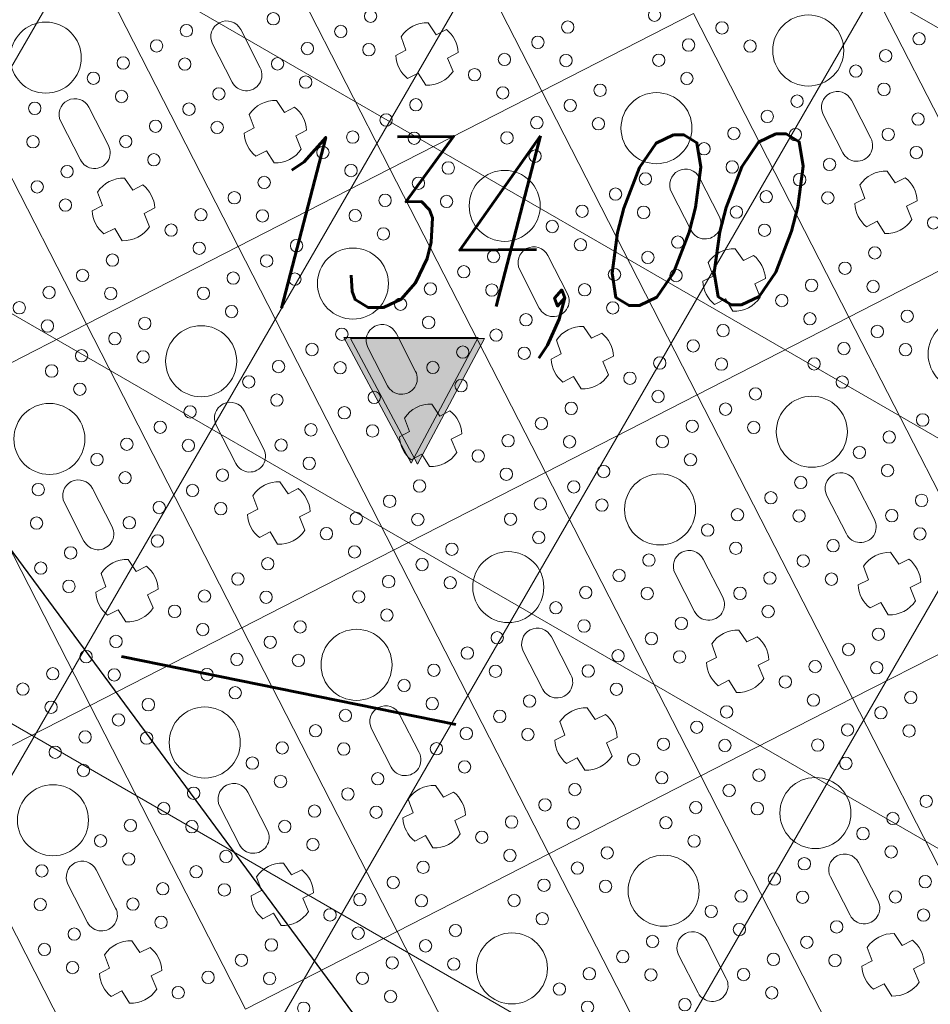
# Model space of a CAD drawing. Header units: metres. Extents: x 7472034 to 8440138, y 5890133 to 5961460.
# Tile 51 of 103: x 8439522.67 to 8439525.88, y 5890372.18 to 5890375.64. Entities that reach past the tile are written whole.
import ezdxf
from ezdxf import colors
from ezdxf.entities.mleader import LeaderData, LeaderLine
from ezdxf.math import Vec2, Vec3

# ---------------------------------------------------------------- set-up
doc = ezdxf.new("R2010")
doc.units = ezdxf.units.M
doc.header["$MEASUREMENT"] = 0
for name, pattern in [('$0$L218_500', [1, 0.5, -0.5]), ('ACAD_ISO03W100', [30, 12, -18]), ('CENTER', [2, 1.25, -0.25, 0.25, -0.25])]:
    doc.linetypes.add(name, pattern=pattern)
doc.layers.get('0').update_dxf_attribs({"linetype": 'CONTINUOUS', "lineweight": 5})
for name, color, linetype, lineweight in [('### rzędne', 172, 'CONTINUOUS', 5), ('___DR.warstwice', 7, 'CONTINUOUS', 5), ('__GRANICA', 5, 'ACAD_ISO03W100', 80), ('_IS.BLOK.KD.doziemne', 7, 'CONTINUOUS', 5), ('_IS.TCH.V.skrzynki.0', 101, 'CONTINUOUS', 20), ('_IS.TCH.V.skrzynki.2', 93, 'CONTINUOUS', 20), ('a_opisy', 7, 'CONTINUOUS', 18)]:
    doc.layers.add(name, color=color, linetype=linetype, lineweight=lineweight)
doc.layers.add('_IS.A.śmieci', color=21, linetype='CONTINUOUS', lineweight=30, plot=False)
doc.styles.add('RS', font='Romans.shx', dxfattribs={"width": 0.7})
doc.styles.add('style2', font='romans.shx', dxfattribs={"width": 0.7, "oblique": 15})

# ---------------------------------------------------------------- blocks, each defined once
blk = doc.blocks.new('23123')
at = {"layer": 'a_opisy', "linetype": '$0$L218_500'}
blk.add_hatch(color=250, dxfattribs=at).paths.add_polyline_path([(8443019.232991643, 5888878.045012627), (8443018.761079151, 5888878.045012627), (8443018.28916666, 5888878.045012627), (8443018.761079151, 5888877.16129482)])
at = {"layer": 'a_opisy', "color": 250, "linetype": 'CENTER'}
for points in [[(8443018.28916666, 5888878.045012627), (8443018.761079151, 5888878.045012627)], [(8443019.232991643, 5888878.045012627), (8443018.761079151, 5888877.16129482), (8443018.28916666, 5888878.045012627)], [(8443018.28916666, 5888878.045012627), (8443018.761079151, 5888877.16129482), (8443019.232991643, 5888878.045012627)], [(8443019.232991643, 5888878.045012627), (8443018.761079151, 5888878.045012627)]]:
    blk.add_lwpolyline(points, dxfattribs=at)
blk = doc.blocks.new('A$C57F34CC8')
at = {"layer": '__GRANICA', "color": 246, "lineweight": 60, "ltscale": 0.1}
blk.add_lwpolyline([(104.5474768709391, 61.49084398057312), (124.7534257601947, 8.664832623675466), (116.2782638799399, -2.598389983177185e-07), (87.50180485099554, 5.853071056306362), (75.53745610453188, 9.185393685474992), (65.1202681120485, 10.79332474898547), (52.65768154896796, 12.23814885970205), (35.11359243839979, 14.25579591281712), (31.17050394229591, 14.72508112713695), (-8.847564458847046e-07, 23.87893649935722)], dxfattribs=at)
blk = doc.blocks.new('*U25')
at = {"lineweight": 5}
for p, q in [((2400.000047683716, 9599.400023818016), (1200, 9599.400023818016)), ((1200, 9599.399999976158), (2400.000047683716, 9599.399999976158)), ((2400, 9599.400023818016), (2400, 8999.399999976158)), ((2400.000047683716, 8999.399999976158), (2400.000047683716, 9599.400023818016)), ((2054.200035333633, 9399.411807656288), (2054.200035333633, 9359.277798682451)), ((2145.251703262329, 9357.341433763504), (2145.251703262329, 9399.661098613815)), ((1875.600023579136, 9354.900012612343), (1724.400023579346, 9354.900011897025)), ((2054.200035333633, 9359.277798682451), (2003.997000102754, 9353.097492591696)), ((2195.871898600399, 9353.33129808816), (2145.251703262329, 9357.341433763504)), ((1724.400023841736, 9243.900011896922), (1875.600023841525, 9243.900011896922)), ((2003.997000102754, 9245.70253120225), (2054.200035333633, 9239.522225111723)), ((2054.200035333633, 9239.522225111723), (2054.200035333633, 9199.388216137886)), ((2145.251703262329, 9241.45859003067), (2195.871898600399, 9245.468725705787)), ((2145.251703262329, 9199.138925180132), (2145.251703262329, 9241.45859003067)), ((1200, 8999.400023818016), (1200, 8399.399999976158)), ((2400.000047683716, 8999.400023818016), (1200, 8999.400023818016)), ((1200, 8999.399999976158), (2400.000047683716, 8999.399999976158)), ((1200.000047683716, 8399.399999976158), (1200.000047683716, 8999.400023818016)), ((2400, 8999.400023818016), (2400, 8399.399999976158)), ((3600.000047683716, 8999.400023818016), (2400, 8999.400023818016)), ((2400, 8999.399999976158), (3600.000047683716, 8999.399999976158)), ((2400.000047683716, 8399.399999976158), (2400.000047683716, 8999.400023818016)), ((3600, 8999.400023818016), (3600, 8399.399999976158)), ((3600.000047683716, 8399.399999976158), (3600.000047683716, 8999.400023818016)), ((2054.200035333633, 8799.411807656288), (2054.200035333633, 8759.277798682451)), ((2145.251703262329, 8757.341433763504), (2145.251703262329, 8799.661098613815)), ((3254.200035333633, 8799.411807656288), (3254.200035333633, 8759.277798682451)), ((3345.251703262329, 8757.341433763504), (3345.251703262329, 8799.661098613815)), ((1875.600023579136, 8754.900012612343), (1724.400023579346, 8754.900011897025)), ((2054.200035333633, 8759.277798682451), (2003.997000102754, 8753.097492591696)), ((2195.871898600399, 8753.33129808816), (2145.251703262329, 8757.341433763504)), ((3075.600023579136, 8754.900012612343), (2924.400023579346, 8754.900011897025)), ((3254.200035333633, 8759.277798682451), (3203.997000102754, 8753.097492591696)), ((3395.871898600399, 8753.33129808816), (3345.251703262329, 8757.341433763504)), ((1724.400023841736, 8643.900011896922), (1875.600023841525, 8643.900011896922)), ((2003.997000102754, 8645.70253120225), (2054.200035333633, 8639.522225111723)), ((2054.200035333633, 8639.522225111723), (2054.200035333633, 8599.388216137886)), ((2145.251703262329, 8641.45859003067), (2195.871898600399, 8645.468725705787)), ((2145.251703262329, 8599.138925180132), (2145.251703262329, 8641.45859003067)), ((2924.400023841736, 8643.900011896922), (3075.600023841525, 8643.900011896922)), ((3203.997000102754, 8645.70253120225), (3254.200035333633, 8639.522225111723)), ((3254.200035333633, 8639.522225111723), (3254.200035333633, 8599.388216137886)), ((3345.251703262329, 8641.45859003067), (3395.871898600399, 8645.468725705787)), ((3345.251703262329, 8599.138925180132), (3345.251703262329, 8641.45859003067)), ((1200.000047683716, 8399.400023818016), (0, 8399.400023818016)), ((0, 8399.399999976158), (1200.000047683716, 8399.399999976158)), ((1200, 8399.400023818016), (1200, 7799.399999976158)), ((2400.000047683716, 8399.400023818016), (1200, 8399.400023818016)), ((1200, 8399.399999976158), (2400.000047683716, 8399.399999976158)), ((1200.000047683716, 7799.399999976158), (1200.000047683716, 8399.400023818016)), ((2400, 8399.400023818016), (2400, 7799.399999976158)), ((3600.000047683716, 8399.400023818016), (2400, 8399.400023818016)), ((2400, 8399.399999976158), (3600.000047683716, 8399.399999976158)), ((2400.000047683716, 7799.399999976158), (2400.000047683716, 8399.400023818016)), ((3600, 8399.400023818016), (3600, 7799.399999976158)), ((4800.000047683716, 8399.400023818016), (3600, 8399.400023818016)), ((3600, 8399.399999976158), (4800.000047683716, 8399.399999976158)), ((3600.000047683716, 7799.399999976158), (3600.000047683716, 8399.400023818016)), ((854.2000353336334, 8199.411807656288), (854.2000353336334, 8159.277798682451)), ((945.2517032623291, 8157.341433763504), (945.2517032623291, 8199.661098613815)), ((2054.200035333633, 8199.411807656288), (2054.200035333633, 8159.277798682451)), ((2145.251703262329, 8157.341433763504), (2145.251703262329, 8199.661098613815)), ((3254.200035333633, 8199.411807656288), (3254.200035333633, 8159.277798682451)), ((3345.251703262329, 8157.341433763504), (3345.251703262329, 8199.661098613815)), ((4454.200035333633, 8199.411807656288), (4454.200035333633, 8159.277798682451)), ((4545.251703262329, 8157.341433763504), (4545.251703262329, 8199.661098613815)), ((854.2000353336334, 8159.277798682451), (803.9970001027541, 8153.097492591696)), ((995.8718986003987, 8153.33129808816), (945.2517032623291, 8157.341433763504)), ((1875.600023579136, 8154.900012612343), (1724.400023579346, 8154.900011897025)), ((2054.200035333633, 8159.277798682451), (2003.997000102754, 8153.097492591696)), ((2195.871898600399, 8153.33129808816), (2145.251703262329, 8157.341433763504)), ((3075.600023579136, 8154.900012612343), (2924.400023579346, 8154.900011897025)), ((3254.200035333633, 8159.277798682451), (3203.997000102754, 8153.097492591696)), ((3395.871898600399, 8153.33129808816), (3345.251703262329, 8157.341433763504)), ((4275.600023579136, 8154.900012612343), (4124.400023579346, 8154.900011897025)), ((4454.200035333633, 8159.277798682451), (4403.997000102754, 8153.097492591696)), ((4595.871898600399, 8153.33129808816), (4545.251703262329, 8157.341433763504)), ((803.9970001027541, 8045.702531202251), (854.2000353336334, 8039.522225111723)), ((854.2000353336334, 8039.522225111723), (854.2000353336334, 7999.388216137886)), ((945.2517032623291, 8041.45859003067), (995.8718986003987, 8045.468725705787)), ((945.2517032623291, 7999.138925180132), (945.2517032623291, 8041.45859003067)), ((1724.400023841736, 8043.900011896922), (1875.600023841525, 8043.900011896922)), ((2003.997000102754, 8045.702531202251), (2054.200035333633, 8039.522225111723)), ((2054.200035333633, 8039.522225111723), (2054.200035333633, 7999.388216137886)), ((2145.251703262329, 8041.45859003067), (2195.871898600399, 8045.468725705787)), ((2145.251703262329, 7999.138925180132), (2145.251703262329, 8041.45859003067)), ((2924.400023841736, 8043.900011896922), (3075.600023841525, 8043.900011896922)), ((3203.997000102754, 8045.702531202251), (3254.200035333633, 8039.522225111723)), ((3254.200035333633, 8039.522225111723), (3254.200035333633, 7999.388216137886)), ((3345.251703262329, 8041.45859003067), (3395.871898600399, 8045.468725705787)), ((3345.251703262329, 7999.138925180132), (3345.251703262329, 8041.45859003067)), ((4124.400023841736, 8043.900011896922), (4275.600023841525, 8043.900011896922)), ((4403.997000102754, 8045.702531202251), (4454.200035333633, 8039.522225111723)), ((4454.200035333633, 8039.522225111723), (4454.200035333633, 7999.388216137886)), ((4545.251703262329, 8041.45859003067), (4595.871898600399, 8045.468725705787)), ((4545.251703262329, 7999.138925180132), (4545.251703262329, 8041.45859003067)), ((1200.000047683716, 7799.400023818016), (0, 7799.400023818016)), ((0, 7799.399999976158), (1200.000047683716, 7799.399999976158)), ((1200, 7799.400023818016), (1200, 7199.399999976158)), ((2400.000047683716, 7799.400023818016), (1200, 7799.400023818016)), ((1200, 7799.399999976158), (2400.000047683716, 7799.399999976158)), ((1200.000047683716, 7199.399999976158), (1200.000047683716, 7799.400023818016)), ((2400, 7799.400023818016), (2400, 7199.399999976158)), ((3600.000047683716, 7799.400023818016), (2400, 7799.400023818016)), ((2400, 7799.399999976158), (3600.000047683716, 7799.399999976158)), ((2400.000047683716, 7199.399999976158), (2400.000047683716, 7799.400023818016)), ((3600, 7799.400023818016), (3600, 7199.399999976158)), ((4800.000047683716, 7799.400023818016), (3600, 7799.400023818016)), ((3600, 7799.399999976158), (4800.000047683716, 7799.399999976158)), ((3600.000047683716, 7199.399999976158), (3600.000047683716, 7799.400023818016)), ((854.2000353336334, 7599.411807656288), (854.2000353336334, 7559.277798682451)), ((945.2517032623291, 7557.341433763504), (945.2517032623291, 7599.661098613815)), ((2054.200035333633, 7599.411807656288), (2054.200035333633, 7559.277798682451)), ((2145.251703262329, 7557.341433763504), (2145.251703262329, 7599.661098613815)), ((3254.200035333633, 7599.411807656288), (3254.200035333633, 7559.277798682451)), ((3345.251703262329, 7557.341433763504), (3345.251703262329, 7599.661098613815)), ((675.6000235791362, 7554.900012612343), (524.4000235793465, 7554.900011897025)), ((854.2000353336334, 7559.277798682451), (803.9970001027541, 7553.097492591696)), ((995.8718986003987, 7553.33129808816), (945.2517032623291, 7557.341433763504)), ((1875.600023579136, 7554.900012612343), (1724.400023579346, 7554.900011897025)), ((2054.200035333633, 7559.277798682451), (2003.997000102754, 7553.097492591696)), ((2195.871898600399, 7553.33129808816), (2145.251703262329, 7557.341433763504)), ((3075.600023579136, 7554.900012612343), (2924.400023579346, 7554.900011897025)), ((3254.200035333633, 7559.277798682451), (3203.997000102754, 7553.097492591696)), ((3395.871898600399, 7553.33129808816), (3345.251703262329, 7557.341433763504)), ((4275.600023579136, 7554.900012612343), (4124.400023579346, 7554.900011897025)), ((524.4000238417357, 7443.900011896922), (675.6000238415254, 7443.900011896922)), ((803.9970001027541, 7445.702531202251), (854.2000353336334, 7439.522225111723)), ((854.2000353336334, 7439.522225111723), (854.2000353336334, 7399.388216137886)), ((945.2517032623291, 7441.45859003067), (995.8718986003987, 7445.468725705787)), ((945.2517032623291, 7399.138925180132), (945.2517032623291, 7441.45859003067)), ((1724.400023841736, 7443.900011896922), (1875.600023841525, 7443.900011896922)), ((2003.997000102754, 7445.702531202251), (2054.200035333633, 7439.522225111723)), ((2054.200035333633, 7439.522225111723), (2054.200035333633, 7399.388216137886)), ((2145.251703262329, 7441.45859003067), (2195.871898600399, 7445.468725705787)), ((2145.251703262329, 7399.138925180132), (2145.251703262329, 7441.45859003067)), ((2924.400023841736, 7443.900011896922), (3075.600023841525, 7443.900011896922)), ((3203.997000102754, 7445.702531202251), (3254.200035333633, 7439.522225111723)), ((3254.200035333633, 7439.522225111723), (3254.200035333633, 7399.388216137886)), ((3345.251703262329, 7441.45859003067), (3395.871898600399, 7445.468725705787)), ((3345.251703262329, 7399.138925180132), (3345.251703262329, 7441.45859003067)), ((4124.400023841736, 7443.900011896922), (4275.600023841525, 7443.900011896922)), ((1200.000047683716, 7199.400023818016), (0, 7199.400023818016)), ((0, 7199.399999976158), (1200.000047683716, 7199.399999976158)), ((1200, 7199.400023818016), (1200, 6599.399999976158)), ((2400.000047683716, 7199.400023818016), (1200, 7199.400023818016)), ((1200, 7199.399999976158), (2400.000047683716, 7199.399999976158)), ((1200.000047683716, 6599.399999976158), (1200.000047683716, 7199.400023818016)), ((2400, 7199.400023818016), (2400, 6599.399999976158)), ((3600.000047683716, 7199.400023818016), (2400, 7199.400023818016)), ((2400, 7199.399999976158), (3600.000047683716, 7199.399999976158)), ((2400.000047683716, 6599.399999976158), (2400.000047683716, 7199.400023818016)), ((3600, 7199.400023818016), (3600, 6599.399999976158)), ((4800.000047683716, 7199.400023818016), (3600, 7199.400023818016)), ((3600, 7199.399999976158), (4800.000047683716, 7199.399999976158)), ((3600.000047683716, 6599.399999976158), (3600.000047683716, 7199.400023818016)), ((854.2000353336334, 6999.411807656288), (854.2000353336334, 6959.277798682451)), ((945.2517032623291, 6957.341433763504), (945.2517032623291, 6999.661098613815)), ((2054.200035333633, 6999.411807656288), (2054.200035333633, 6959.277798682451)), ((2145.251703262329, 6957.341433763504), (2145.251703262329, 6999.661098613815)), ((3254.200035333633, 6999.411807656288), (3254.200035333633, 6959.277798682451)), ((3345.251703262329, 6957.341433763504), (3345.251703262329, 6999.661098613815)), ((675.6000235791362, 6954.900012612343), (524.4000235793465, 6954.900011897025)), ((854.2000353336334, 6959.277798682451), (803.9970001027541, 6953.097492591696)), ((995.8718986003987, 6953.33129808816), (945.2517032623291, 6957.341433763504)), ((1875.600023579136, 6954.900012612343), (1724.400023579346, 6954.900011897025)), ((2054.200035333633, 6959.277798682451), (2003.997000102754, 6953.097492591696)), ((2195.871898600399, 6953.33129808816), (2145.251703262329, 6957.341433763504)), ((3075.600023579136, 6954.900012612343), (2924.400023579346, 6954.900011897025)), ((3254.200035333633, 6959.277798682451), (3203.997000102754, 6953.097492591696)), ((3395.871898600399, 6953.33129808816), (3345.251703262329, 6957.341433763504)), ((524.4000238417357, 6843.900011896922), (675.6000238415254, 6843.900011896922)), ((803.9970001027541, 6845.702531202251), (854.2000353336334, 6839.522225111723)), ((854.2000353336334, 6839.522225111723), (854.2000353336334, 6799.388216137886)), ((945.2517032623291, 6841.45859003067), (995.8718986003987, 6845.468725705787)), ((945.2517032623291, 6799.138925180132), (945.2517032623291, 6841.45859003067)), ((1724.400023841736, 6843.900011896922), (1875.600023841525, 6843.900011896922)), ((2003.997000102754, 6845.702531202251), (2054.200035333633, 6839.522225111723)), ((2054.200035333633, 6839.522225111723), (2054.200035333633, 6799.388216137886)), ((2145.251703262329, 6841.45859003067), (2195.871898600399, 6845.468725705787)), ((2145.251703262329, 6799.138925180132), (2145.251703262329, 6841.45859003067)), ((2924.400023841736, 6843.900011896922), (3075.600023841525, 6843.900011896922)), ((3203.997000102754, 6845.702531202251), (3254.200035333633, 6839.522225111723)), ((3254.200035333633, 6839.522225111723), (3254.200035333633, 6799.388216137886)), ((3345.251703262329, 6841.45859003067), (3395.871898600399, 6845.468725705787)), ((3345.251703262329, 6799.138925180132), (3345.251703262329, 6841.45859003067)), ((1200.000047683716, 6599.400023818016), (0, 6599.400023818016)), ((0, 6599.399999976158), (1200.000047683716, 6599.399999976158)), ((1200, 6599.400023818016), (1200, 5999.399999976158)), ((2400.000047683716, 6599.400023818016), (1200, 6599.400023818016)), ((1200, 6599.399999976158), (2400.000047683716, 6599.399999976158)), ((1200.000047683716, 5999.399999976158), (1200.000047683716, 6599.400023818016)), ((2400, 6599.400023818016), (2400, 5999.399999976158)), ((3600.000047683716, 6599.400023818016), (2400, 6599.400023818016)), ((2400, 6599.399999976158), (3600.000047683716, 6599.399999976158)), ((2400.000047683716, 5999.399999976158), (2400.000047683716, 6599.400023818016)), ((3600, 6599.400023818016), (3600, 5999.399999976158)), ((4800.000047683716, 6599.400023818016), (3600, 6599.400023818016)), ((3600, 6599.399999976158), (4800.000047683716, 6599.399999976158)), ((3600.000047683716, 5999.399999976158), (3600.000047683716, 6599.400023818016)), ((2054.200035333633, 6399.411807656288), (2054.200035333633, 6359.277798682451)), ((2145.251703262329, 6357.341433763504), (2145.251703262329, 6399.661098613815)), ((3254.200035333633, 6399.411807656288), (3254.200035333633, 6359.277798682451)), ((3345.251703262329, 6357.341433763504), (3345.251703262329, 6399.661098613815)), ((1875.600023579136, 6354.900012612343), (1724.400023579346, 6354.900011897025)), ((2054.200035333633, 6359.277798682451), (2003.997000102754, 6353.097492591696)), ((2195.871898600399, 6353.33129808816), (2145.251703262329, 6357.341433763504)), ((3075.600023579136, 6354.900012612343), (2924.400023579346, 6354.900011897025)), ((3254.200035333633, 6359.277798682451), (3203.997000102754, 6353.097492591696)), ((3395.871898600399, 6353.33129808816), (3345.251703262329, 6357.341433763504)), ((1724.400023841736, 6243.900011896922), (1875.600023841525, 6243.900011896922)), ((2003.997000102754, 6245.702531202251), (2054.200035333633, 6239.522225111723)), ((2054.200035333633, 6239.522225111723), (2054.200035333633, 6199.388216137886)), ((2145.251703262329, 6241.45859003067), (2195.871898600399, 6245.468725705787)), ((2145.251703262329, 6199.138925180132), (2145.251703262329, 6241.45859003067)), ((2924.400023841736, 6243.900011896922), (3075.600023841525, 6243.900011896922)), ((3203.997000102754, 6245.702531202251), (3254.200035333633, 6239.522225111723)), ((3254.200035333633, 6239.522225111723), (3254.200035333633, 6199.388216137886)), ((3345.251703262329, 6241.45859003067), (3395.871898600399, 6245.468725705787)), ((3345.251703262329, 6199.138925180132), (3345.251703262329, 6241.45859003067)), ((2400.000047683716, 5999.400023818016), (1200, 5999.400023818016)), ((1200, 5999.399999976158), (2400.000047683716, 5999.399999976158)), ((2400, 5999.400023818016), (2400, 5399.399999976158)), ((3600.000047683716, 5999.400023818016), (2400, 5999.400023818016)), ((2400, 5999.399999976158), (3600.000047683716, 5999.399999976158)), ((2400.000047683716, 5399.399999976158), (2400.000047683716, 5999.400023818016)), ((3254.200035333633, 5799.411807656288), (3254.200035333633, 5759.277798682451)), ((3345.251703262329, 5757.341433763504), (3345.251703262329, 5799.661098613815)), ((3075.600023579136, 5754.900012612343), (2924.400023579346, 5754.900011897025)), ((3254.200035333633, 5759.277798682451), (3203.997000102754, 5753.097492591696)), ((3395.871898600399, 5753.33129808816), (3345.251703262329, 5757.341433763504)), ((2924.400023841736, 5643.900011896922), (3075.600023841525, 5643.900011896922)), ((3203.997000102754, 5645.702531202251), (3254.200035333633, 5639.522225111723)), ((3254.200035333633, 5639.522225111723), (3254.200035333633, 5599.388216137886)), ((3345.251703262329, 5641.45859003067), (3395.871898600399, 5645.468725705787)), ((3345.251703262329, 5599.138925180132), (3345.251703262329, 5641.45859003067)), ((3600.000047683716, 5399.400023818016), (2400, 5399.400023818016)), ((2400, 5399.399999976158), (3600.000047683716, 5399.399999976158))]:
    blk.add_line(p, q, dxfattribs=at)
for centre, radius in [((1640.936357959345, 9665.400011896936), 21.73927789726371), ((1640.936357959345, 9533.40001189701), 21.7392778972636), ((1890.936357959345, 9533.40001189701), 21.73927789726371), ((1743.127355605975, 9474.400011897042), 21.7392778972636), ((1993.127355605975, 9474.400011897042), 21.7392778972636), ((1500.000023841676, 9299.400011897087), 125), ((1640.936357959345, 9415.400011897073), 21.73927789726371), ((1890.936357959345, 9415.400011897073), 21.7392778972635), ((2240.936357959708, 9415.400011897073), 21.7392778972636), ((2700.000023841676, 9299.400011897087), 125), ((1640.936357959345, 9183.400011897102), 21.73927789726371), ((1890.936357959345, 9183.400011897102), 21.73927789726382), ((2240.936357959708, 9183.400011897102), 21.7392778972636), ((2490.936357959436, 9183.400011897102), 21.73927789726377), ((1393.127355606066, 9124.400011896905), 21.73927789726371), ((1743.127355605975, 9124.400011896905), 21.7392778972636), ((1993.127355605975, 9124.400011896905), 21.7392778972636), ((2343.127355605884, 9124.400011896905), 21.7392778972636), ((2593.127355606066, 9124.400011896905), 21.73927789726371), ((1290.936357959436, 9065.400011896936), 21.73927789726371), ((1640.936357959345, 9065.400011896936), 21.73927789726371), ((1890.936357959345, 9065.400011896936), 21.73927789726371), ((2240.936357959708, 9065.400011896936), 21.7392778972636), ((2490.936357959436, 9065.400011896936), 21.73927789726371), ((2840.936357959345, 9065.400011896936), 21.73927789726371), ((1290.936357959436, 8933.40001189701), 21.7392778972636), ((1640.936357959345, 8933.40001189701), 21.7392778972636), ((1890.936357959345, 8933.40001189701), 21.73927789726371), ((2240.936357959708, 8933.40001189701), 21.7392778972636), ((2490.936357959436, 8933.40001189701), 21.7392778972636), ((2840.936357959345, 8933.40001189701), 21.7392778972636), ((3090.936357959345, 8933.40001189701), 21.73927789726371), ((1143.127355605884, 8874.400011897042), 21.7392778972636), ((1393.127355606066, 8874.400011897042), 21.73927789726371), ((1743.127355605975, 8874.400011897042), 21.7392778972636), ((1993.127355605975, 8874.400011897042), 21.7392778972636), ((2343.127355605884, 8874.400011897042), 21.7392778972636), ((2593.127355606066, 8874.400011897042), 21.73927789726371), ((2943.127355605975, 8874.400011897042), 21.7392778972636), ((3193.127355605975, 8874.400011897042), 21.7392778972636), ((1290.936357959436, 8815.400011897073), 21.73927789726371), ((1640.936357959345, 8815.400011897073), 21.73927789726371), ((1890.936357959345, 8815.400011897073), 21.7392778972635), ((2240.936357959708, 8815.400011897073), 21.7392778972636), ((2490.936357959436, 8815.400011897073), 21.73927789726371), ((2840.936357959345, 8815.400011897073), 21.73927789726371), ((3090.936357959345, 8815.400011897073), 21.7392778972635), ((1500.000023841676, 8699.400011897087), 125), ((2700.000023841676, 8699.400011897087), 125), ((1040.936357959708, 8583.400011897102), 21.7392778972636), ((1290.936357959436, 8583.400011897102), 21.73927789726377), ((1640.936357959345, 8583.400011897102), 21.73927789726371), ((1890.936357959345, 8583.400011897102), 21.73927789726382), ((2240.936357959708, 8583.400011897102), 21.7392778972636), ((2490.936357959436, 8583.400011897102), 21.73927789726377), ((2840.936357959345, 8583.400011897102), 21.73927789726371), ((3090.936357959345, 8583.400011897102), 21.73927789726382), ((3440.936357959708, 8583.400011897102), 21.7392778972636), ((3690.936357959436, 8583.400011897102), 21.73927789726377), ((1143.127355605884, 8524.400011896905), 21.7392778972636), ((1393.127355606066, 8524.400011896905), 21.73927789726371), ((1743.127355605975, 8524.400011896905), 21.7392778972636), ((1993.127355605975, 8524.400011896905), 21.7392778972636), ((2343.127355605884, 8524.400011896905), 21.7392778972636), ((2593.127355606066, 8524.400011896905), 21.73927789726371), ((2943.127355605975, 8524.400011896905), 21.7392778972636), ((3193.127355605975, 8524.400011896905), 21.7392778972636), ((3543.127355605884, 8524.400011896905), 21.7392778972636), ((3793.127355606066, 8524.400011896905), 21.73927789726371), ((1040.936357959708, 8465.400011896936), 21.7392778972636), ((1290.936357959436, 8465.400011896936), 21.73927789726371), ((1640.936357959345, 8465.400011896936), 21.73927789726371), ((1890.936357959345, 8465.400011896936), 21.73927789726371), ((2240.936357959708, 8465.400011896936), 21.7392778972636), ((2490.936357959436, 8465.400011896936), 21.73927789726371), ((2840.936357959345, 8465.400011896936), 21.73927789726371), ((3090.936357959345, 8465.400011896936), 21.73927789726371), ((3440.936357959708, 8465.400011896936), 21.7392778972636), ((3690.936357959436, 8465.400011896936), 21.73927789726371), ((4040.936357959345, 8465.400011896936), 21.73927789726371), ((1040.936357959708, 8333.40001189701), 21.7392778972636), ((1290.936357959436, 8333.40001189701), 21.7392778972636), ((1640.936357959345, 8333.40001189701), 21.7392778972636), ((1890.936357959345, 8333.40001189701), 21.73927789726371), ((2240.936357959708, 8333.40001189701), 21.7392778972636), ((2490.936357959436, 8333.40001189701), 21.7392778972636), ((2840.936357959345, 8333.40001189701), 21.7392778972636), ((3090.936357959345, 8333.40001189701), 21.73927789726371), ((3440.936357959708, 8333.40001189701), 21.7392778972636), ((3690.936357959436, 8333.40001189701), 21.7392778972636), ((4040.936357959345, 8333.40001189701), 21.7392778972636), ((4290.936357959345, 8333.40001189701), 21.73927789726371), ((1143.127355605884, 8274.400011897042), 21.7392778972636), ((1393.127355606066, 8274.400011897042), 21.73927789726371), ((1743.127355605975, 8274.400011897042), 21.7392778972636), ((1993.127355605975, 8274.400011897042), 21.7392778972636), ((2343.127355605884, 8274.400011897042), 21.7392778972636), ((2593.127355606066, 8274.400011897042), 21.73927789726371), ((2943.127355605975, 8274.400011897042), 21.7392778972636), ((3193.127355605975, 8274.400011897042), 21.7392778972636), ((3543.127355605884, 8274.400011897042), 21.7392778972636), ((3793.127355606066, 8274.400011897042), 21.73927789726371), ((4143.127355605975, 8274.400011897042), 21.7392778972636), ((4393.127355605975, 8274.400011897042), 21.7392778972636), ((1040.936357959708, 8215.400011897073), 21.7392778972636), ((1290.936357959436, 8215.400011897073), 21.73927789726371), ((1500.000023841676, 8099.400011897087), 125), ((1640.936357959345, 8215.400011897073), 21.73927789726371), ((1890.936357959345, 8215.400011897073), 21.7392778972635), ((2240.936357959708, 8215.400011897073), 21.7392778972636), ((2490.936357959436, 8215.400011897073), 21.73927789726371), ((2700.000023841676, 8099.400011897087), 125), ((2840.936357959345, 8215.400011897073), 21.73927789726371), ((3090.936357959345, 8215.400011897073), 21.7392778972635), ((3440.936357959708, 8215.400011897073), 21.7392778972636), ((3690.936357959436, 8215.400011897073), 21.73927789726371), ((3900.000023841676, 8099.400011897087), 125), ((4040.936357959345, 8215.400011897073), 21.73927789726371), ((4290.936357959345, 8215.400011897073), 21.7392778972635), ((690.9363579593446, 7983.400011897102), 21.73927789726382), ((1040.936357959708, 7983.400011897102), 21.7392778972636), ((1290.936357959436, 7983.400011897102), 21.73927789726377), ((1640.936357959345, 7983.400011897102), 21.73927789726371), ((1890.936357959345, 7983.400011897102), 21.73927789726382), ((2240.936357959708, 7983.400011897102), 21.7392778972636), ((2490.936357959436, 7983.400011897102), 21.73927789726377), ((2840.936357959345, 7983.400011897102), 21.73927789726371), ((3090.936357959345, 7983.400011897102), 21.73927789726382), ((3440.936357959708, 7983.400011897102), 21.7392778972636), ((3690.936357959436, 7983.400011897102), 21.73927789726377), ((4040.936357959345, 7983.400011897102), 21.73927789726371), ((4290.936357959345, 7983.400011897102), 21.73927789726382), ((793.127355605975, 7924.400011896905), 21.7392778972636), ((1143.127355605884, 7924.400011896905), 21.7392778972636), ((1393.127355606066, 7924.400011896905), 21.73927789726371), ((1743.127355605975, 7924.400011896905), 21.7392778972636), ((1993.127355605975, 7924.400011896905), 21.7392778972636), ((2343.127355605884, 7924.400011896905), 21.7392778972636), ((2593.127355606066, 7924.400011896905), 21.73927789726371), ((2943.127355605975, 7924.400011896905), 21.7392778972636), ((3193.127355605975, 7924.400011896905), 21.7392778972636), ((3543.127355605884, 7924.400011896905), 21.7392778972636), ((3793.127355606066, 7924.400011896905), 21.73927789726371), ((4143.127355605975, 7924.400011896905), 21.7392778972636), ((4393.127355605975, 7924.400011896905), 21.7392778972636), ((690.9363579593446, 7865.400011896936), 21.73927789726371), ((1040.936357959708, 7865.400011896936), 21.7392778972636), ((1290.936357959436, 7865.400011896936), 21.73927789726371), ((1640.936357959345, 7865.400011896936), 21.73927789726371), ((1890.936357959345, 7865.400011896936), 21.73927789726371), ((2240.936357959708, 7865.400011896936), 21.7392778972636), ((2490.936357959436, 7865.400011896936), 21.73927789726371), ((2840.936357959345, 7865.400011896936), 21.73927789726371), ((3090.936357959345, 7865.400011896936), 21.73927789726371), ((3440.936357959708, 7865.400011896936), 21.7392778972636), ((3690.936357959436, 7865.400011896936), 21.73927789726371), ((4040.936357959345, 7865.400011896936), 21.73927789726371), ((4290.936357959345, 7865.400011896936), 21.73927789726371), ((690.9363579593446, 7733.400011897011), 21.73927789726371), ((1040.936357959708, 7733.400011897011), 21.7392778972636), ((1290.936357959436, 7733.400011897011), 21.7392778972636), ((1640.936357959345, 7733.400011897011), 21.7392778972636), ((1890.936357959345, 7733.400011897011), 21.73927789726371), ((2240.936357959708, 7733.400011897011), 21.7392778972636), ((2490.936357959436, 7733.400011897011), 21.7392778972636), ((2840.936357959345, 7733.400011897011), 21.7392778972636), ((3090.936357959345, 7733.400011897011), 21.73927789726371), ((3440.936357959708, 7733.400011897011), 21.7392778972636), ((3690.936357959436, 7733.400011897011), 21.7392778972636), ((4040.936357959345, 7733.400011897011), 21.7392778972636), ((4290.936357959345, 7733.400011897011), 21.73927789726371), ((543.127355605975, 7674.400011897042), 21.7392778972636), ((793.127355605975, 7674.400011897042), 21.7392778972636), ((1143.127355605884, 7674.400011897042), 21.7392778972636), ((1393.127355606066, 7674.400011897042), 21.73927789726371), ((1743.127355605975, 7674.400011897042), 21.7392778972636), ((1993.127355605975, 7674.400011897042), 21.7392778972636), ((2343.127355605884, 7674.400011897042), 21.7392778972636), ((2593.127355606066, 7674.400011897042), 21.73927789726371), ((2943.127355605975, 7674.400011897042), 21.7392778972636), ((3193.127355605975, 7674.400011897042), 21.7392778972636), ((3543.127355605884, 7674.400011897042), 21.7392778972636), ((3793.127355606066, 7674.400011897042), 21.73927789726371), ((4143.127355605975, 7674.400011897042), 21.7392778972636), ((4393.127355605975, 7674.400011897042), 21.7392778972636), ((690.9363579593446, 7615.400011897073), 21.7392778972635), ((1040.936357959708, 7615.400011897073), 21.7392778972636), ((1290.936357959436, 7615.400011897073), 21.73927789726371), ((1500.000023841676, 7499.400011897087), 125), ((1640.936357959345, 7615.400011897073), 21.73927789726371), ((1890.936357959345, 7615.400011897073), 21.7392778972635), ((2240.936357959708, 7615.400011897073), 21.7392778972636), ((2490.936357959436, 7615.400011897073), 21.73927789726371), ((2700.000023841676, 7499.400011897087), 125), ((2840.936357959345, 7615.400011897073), 21.73927789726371), ((3090.936357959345, 7615.400011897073), 21.7392778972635), ((3440.936357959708, 7615.400011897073), 21.7392778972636), ((3690.936357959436, 7615.400011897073), 21.73927789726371), ((3900.000023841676, 7499.400011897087), 125), ((4040.936357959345, 7615.400011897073), 21.73927789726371), ((4290.936357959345, 7615.400011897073), 21.7392778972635), ((440.9363579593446, 7383.400011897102), 21.73927789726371), ((690.9363579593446, 7383.400011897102), 21.73927789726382), ((1040.936357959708, 7383.400011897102), 21.7392778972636), ((1290.936357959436, 7383.400011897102), 21.73927789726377), ((1640.936357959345, 7383.400011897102), 21.73927789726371), ((1890.936357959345, 7383.400011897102), 21.73927789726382), ((2240.936357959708, 7383.400011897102), 21.7392778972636), ((2490.936357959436, 7383.400011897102), 21.73927789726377), ((2840.936357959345, 7383.400011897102), 21.73927789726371), ((3090.936357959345, 7383.400011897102), 21.73927789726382), ((3440.936357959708, 7383.400011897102), 21.7392778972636), ((3690.936357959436, 7383.400011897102), 21.73927789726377), ((4040.936357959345, 7383.400011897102), 21.73927789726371), ((4290.936357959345, 7383.400011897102), 21.73927789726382), ((543.127355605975, 7324.400011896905), 21.7392778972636), ((793.127355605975, 7324.400011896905), 21.7392778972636), ((1143.127355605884, 7324.400011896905), 21.7392778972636), ((1393.127355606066, 7324.400011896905), 21.73927789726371), ((1743.127355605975, 7324.400011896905), 21.7392778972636), ((1993.127355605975, 7324.400011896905), 21.7392778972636), ((2343.127355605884, 7324.400011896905), 21.7392778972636), ((2593.127355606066, 7324.400011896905), 21.73927789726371), ((2943.127355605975, 7324.400011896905), 21.7392778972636), ((3193.127355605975, 7324.400011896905), 21.7392778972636), ((3543.127355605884, 7324.400011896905), 21.7392778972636), ((3793.127355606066, 7324.400011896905), 21.73927789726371), ((4143.127355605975, 7324.400011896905), 21.7392778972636), ((440.9363579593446, 7265.400011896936), 21.73927789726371), ((690.9363579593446, 7265.400011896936), 21.73927789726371), ((1040.936357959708, 7265.400011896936), 21.7392778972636), ((1290.936357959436, 7265.400011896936), 21.73927789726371), ((1640.936357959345, 7265.400011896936), 21.73927789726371), ((1890.936357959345, 7265.400011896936), 21.73927789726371), ((2240.936357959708, 7265.400011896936), 21.7392778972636), ((2490.936357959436, 7265.400011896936), 21.73927789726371), ((2840.936357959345, 7265.400011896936), 21.73927789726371), ((3090.936357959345, 7265.400011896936), 21.73927789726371), ((3440.936357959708, 7265.400011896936), 21.7392778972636), ((3690.936357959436, 7265.400011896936), 21.73927789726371), ((4040.936357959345, 7265.400011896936), 21.73927789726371), ((440.9363579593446, 7133.400011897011), 21.7392778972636), ((690.9363579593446, 7133.400011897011), 21.73927789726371), ((1040.936357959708, 7133.400011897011), 21.7392778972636), ((1290.936357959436, 7133.400011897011), 21.7392778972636), ((1640.936357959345, 7133.400011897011), 21.7392778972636), ((1890.936357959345, 7133.400011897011), 21.73927789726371), ((2240.936357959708, 7133.400011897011), 21.7392778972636), ((2490.936357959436, 7133.400011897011), 21.7392778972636), ((2840.936357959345, 7133.400011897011), 21.7392778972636), ((3090.936357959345, 7133.400011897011), 21.73927789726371), ((3440.936357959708, 7133.400011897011), 21.7392778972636), ((3690.936357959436, 7133.400011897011), 21.7392778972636), ((4040.936357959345, 7133.400011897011), 21.7392778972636), ((543.127355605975, 7074.400011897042), 21.7392778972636), ((793.127355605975, 7074.400011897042), 21.7392778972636), ((1143.127355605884, 7074.400011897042), 21.7392778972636), ((1393.127355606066, 7074.400011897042), 21.73927789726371), ((1743.127355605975, 7074.400011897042), 21.7392778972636), ((1993.127355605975, 7074.400011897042), 21.7392778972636), ((2343.127355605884, 7074.400011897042), 21.7392778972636), ((2593.127355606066, 7074.400011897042), 21.73927789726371), ((2943.127355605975, 7074.400011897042), 21.7392778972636), ((3193.127355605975, 7074.400011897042), 21.7392778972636), ((3543.127355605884, 7074.400011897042), 21.7392778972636), ((3793.127355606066, 7074.400011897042), 21.73927789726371), ((4143.127355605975, 7074.400011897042), 21.7392778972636), ((440.9363579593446, 7015.400011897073), 21.73927789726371), ((690.9363579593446, 7015.400011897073), 21.7392778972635), ((1040.936357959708, 7015.400011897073), 21.7392778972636), ((1290.936357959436, 7015.400011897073), 21.73927789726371), ((1640.936357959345, 7015.400011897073), 21.73927789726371), ((1890.936357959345, 7015.400011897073), 21.7392778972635), ((2240.936357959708, 7015.400011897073), 21.7392778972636), ((2490.936357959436, 7015.400011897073), 21.73927789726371), ((2840.936357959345, 7015.400011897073), 21.73927789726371), ((3090.936357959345, 7015.400011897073), 21.7392778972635), ((3440.936357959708, 7015.400011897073), 21.7392778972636), ((3690.936357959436, 7015.400011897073), 21.73927789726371), ((4040.936357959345, 7015.400011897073), 21.73927789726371), ((300.000023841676, 6899.400011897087), 125), ((1500.000023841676, 6899.400011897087), 125), ((2700.000023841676, 6899.400011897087), 125), ((3900.000023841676, 6899.400011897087), 125), ((440.9363579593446, 6783.400011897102), 21.73927789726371), ((690.9363579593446, 6783.400011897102), 21.73927789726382), ((1040.936357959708, 6783.400011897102), 21.7392778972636), ((1290.936357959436, 6783.400011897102), 21.73927789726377), ((1640.936357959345, 6783.400011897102), 21.73927789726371), ((1890.936357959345, 6783.400011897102), 21.73927789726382), ((2240.936357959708, 6783.400011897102), 21.7392778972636), ((2490.936357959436, 6783.400011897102), 21.73927789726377), ((2840.936357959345, 6783.400011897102), 21.73927789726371), ((3090.936357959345, 6783.400011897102), 21.73927789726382), ((3440.936357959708, 6783.400011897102), 21.7392778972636), ((3690.936357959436, 6783.400011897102), 21.73927789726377), ((543.127355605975, 6724.400011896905), 21.7392778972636), ((793.127355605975, 6724.400011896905), 21.7392778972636), ((1143.127355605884, 6724.400011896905), 21.7392778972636), ((1393.127355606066, 6724.400011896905), 21.73927789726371), ((1743.127355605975, 6724.400011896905), 21.7392778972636), ((1993.127355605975, 6724.400011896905), 21.7392778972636), ((2343.127355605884, 6724.400011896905), 21.7392778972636), ((2593.127355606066, 6724.400011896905), 21.73927789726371), ((2943.127355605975, 6724.400011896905), 21.7392778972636), ((3193.127355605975, 6724.400011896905), 21.7392778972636), ((3543.127355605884, 6724.400011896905), 21.7392778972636), ((3793.127355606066, 6724.400011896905), 21.73927789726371), ((690.9363579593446, 6665.400011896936), 21.73927789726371), ((1040.936357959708, 6665.400011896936), 21.7392778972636), ((1290.936357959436, 6665.400011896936), 21.73927789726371), ((1640.936357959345, 6665.400011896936), 21.73927789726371), ((1890.936357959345, 6665.400011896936), 21.73927789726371), ((2240.936357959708, 6665.400011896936), 21.7392778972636), ((2490.936357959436, 6665.400011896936), 21.73927789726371), ((2840.936357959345, 6665.400011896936), 21.73927789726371), ((3090.936357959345, 6665.400011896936), 21.73927789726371), ((3440.936357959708, 6665.400011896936), 21.7392778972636), ((3690.936357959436, 6665.400011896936), 21.73927789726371), ((1040.936357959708, 6533.400011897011), 21.7392778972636), ((1290.936357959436, 6533.400011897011), 21.7392778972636), ((1640.936357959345, 6533.400011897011), 21.7392778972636), ((1890.936357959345, 6533.400011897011), 21.73927789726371), ((2240.936357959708, 6533.400011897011), 21.7392778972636), ((2490.936357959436, 6533.400011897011), 21.7392778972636), ((2840.936357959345, 6533.400011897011), 21.7392778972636), ((3090.936357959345, 6533.400011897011), 21.73927789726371), ((3440.936357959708, 6533.400011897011), 21.7392778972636), ((3690.936357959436, 6533.400011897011), 21.7392778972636), ((1143.127355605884, 6474.400011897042), 21.7392778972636), ((1393.127355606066, 6474.400011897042), 21.73927789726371), ((1743.127355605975, 6474.400011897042), 21.7392778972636), ((1993.127355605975, 6474.400011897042), 21.7392778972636), ((2343.127355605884, 6474.400011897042), 21.7392778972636), ((2593.127355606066, 6474.400011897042), 21.73927789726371), ((2943.127355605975, 6474.400011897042), 21.7392778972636), ((3193.127355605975, 6474.400011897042), 21.7392778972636), ((3543.127355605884, 6474.400011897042), 21.7392778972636), ((3793.127355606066, 6474.400011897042), 21.73927789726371), ((1040.936357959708, 6415.400011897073), 21.7392778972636), ((1290.936357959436, 6415.400011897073), 21.73927789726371), ((1500.000023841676, 6299.400011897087), 125), ((1640.936357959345, 6415.400011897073), 21.73927789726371), ((1890.936357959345, 6415.400011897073), 21.7392778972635), ((2240.936357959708, 6415.400011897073), 21.7392778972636), ((2490.936357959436, 6415.400011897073), 21.73927789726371), ((2700.000023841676, 6299.400011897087), 125), ((2840.936357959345, 6415.400011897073), 21.73927789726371), ((3090.936357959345, 6415.400011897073), 21.7392778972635), ((3440.936357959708, 6415.400011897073), 21.7392778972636), ((3690.936357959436, 6415.400011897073), 21.73927789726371), ((1640.936357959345, 6183.400011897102), 21.73927789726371), ((1890.936357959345, 6183.400011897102), 21.73927789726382), ((2240.936357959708, 6183.400011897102), 21.7392778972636), ((2490.936357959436, 6183.400011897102), 21.73927789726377), ((2840.936357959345, 6183.400011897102), 21.73927789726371), ((3090.936357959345, 6183.400011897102), 21.73927789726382), ((3440.936357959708, 6183.400011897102), 21.7392778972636), ((3690.936357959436, 6183.400011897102), 21.73927789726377), ((1743.127355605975, 6124.400011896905), 21.7392778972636), ((1993.127355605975, 6124.400011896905), 21.7392778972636), ((2343.127355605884, 6124.400011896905), 21.7392778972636), ((2593.127355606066, 6124.400011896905), 21.73927789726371), ((2943.127355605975, 6124.400011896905), 21.7392778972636), ((3193.127355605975, 6124.400011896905), 21.7392778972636), ((3543.127355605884, 6124.400011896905), 21.7392778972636), ((1890.936357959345, 6065.400011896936), 21.73927789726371), ((2240.936357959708, 6065.400011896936), 21.7392778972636), ((2490.936357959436, 6065.400011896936), 21.73927789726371), ((2840.936357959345, 6065.400011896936), 21.73927789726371), ((3090.936357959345, 6065.400011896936), 21.73927789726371), ((3440.936357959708, 6065.400011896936), 21.7392778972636), ((2240.936357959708, 5933.400011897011), 21.7392778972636), ((2490.936357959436, 5933.400011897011), 21.7392778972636), ((2840.936357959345, 5933.400011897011), 21.7392778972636), ((3090.936357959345, 5933.400011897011), 21.73927789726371), ((3440.936357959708, 5933.400011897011), 21.7392778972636), ((2343.127355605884, 5874.400011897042), 21.7392778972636), ((2593.127355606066, 5874.400011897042), 21.73927789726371), ((2943.127355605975, 5874.400011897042), 21.7392778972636), ((3193.127355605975, 5874.400011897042), 21.7392778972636), ((2240.936357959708, 5815.400011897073), 21.7392778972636), ((2490.936357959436, 5815.400011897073), 21.73927789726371), ((2700.000023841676, 5699.400011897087), 125), ((2840.936357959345, 5815.400011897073), 21.73927789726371), ((3090.936357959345, 5815.400011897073), 21.7392778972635), ((3440.936357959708, 5815.400011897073), 21.7392778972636), ((2840.936357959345, 5583.400011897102), 21.73927789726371), ((3090.936357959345, 5583.400011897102), 21.73927789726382), ((2943.127355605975, 5524.400011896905), 21.7392778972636), ((3193.127355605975, 5524.400011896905), 21.7392778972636), ((3090.936357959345, 5465.400011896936), 21.73927789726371)]:
    blk.add_circle(centre, radius, dxfattribs=at)
for centre, radius, start, end in [((2100.000023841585, 9299.400011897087), 110, 65.70851514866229, 114.6052205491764), ((1724.400023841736, 9299.400011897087), 55.50000000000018, 90.00000026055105, 270), ((1875.600023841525, 9299.400011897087), 55.50000000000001, 270, 90.00000026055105), ((2100.000023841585, 9299.400011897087), 109.9999999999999, 150.7803558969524, 209.2196441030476), ((2100.000023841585, 9299.400011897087), 110.0000000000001, 330.640722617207, 29.35927738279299), ((2100.000023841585, 9299.400011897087), 110, 245.3947794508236, 294.2914848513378), ((2100.000023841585, 8699.400011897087), 110, 65.70851514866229, 114.6052205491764), ((3300.000023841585, 8699.400011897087), 110, 65.70851514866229, 114.6052205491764), ((1724.400023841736, 8699.400011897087), 55.50000000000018, 90.00000026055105, 270), ((1875.600023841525, 8699.400011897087), 55.50000000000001, 270, 90.00000026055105), ((2100.000023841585, 8699.400011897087), 109.9999999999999, 150.7803558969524, 209.2196441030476), ((2100.000023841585, 8699.400011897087), 110.0000000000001, 330.640722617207, 29.35927738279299), ((2924.400023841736, 8699.400011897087), 55.50000000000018, 90.00000026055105, 270), ((3075.600023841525, 8699.400011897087), 55.50000000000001, 270, 90.00000026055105), ((3300.000023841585, 8699.400011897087), 109.9999999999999, 150.7803558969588, 209.2196441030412), ((3300.000023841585, 8699.400011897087), 110.0000000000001, 330.640722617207, 29.35927738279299), ((2100.000023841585, 8699.400011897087), 110, 245.3947794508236, 294.2914848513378), ((3300.000023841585, 8699.400011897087), 110, 245.3947794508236, 294.2914848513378), ((900.0000238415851, 8099.400011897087), 110, 65.7085151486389, 114.6052205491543), ((2100.000023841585, 8099.400011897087), 110, 65.70851514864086, 114.6052205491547), ((3300.000023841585, 8099.400011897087), 110, 65.70851514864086, 114.6052205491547), ((4500.000023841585, 8099.400011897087), 110, 65.70851514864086, 114.6052205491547), ((900.0000238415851, 8099.400011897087), 109.9999999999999, 150.7803558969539, 209.2196441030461), ((900.0000238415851, 8099.400011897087), 110.0000000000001, 330.640722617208, 29.359277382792), ((1724.400023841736, 8099.400011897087), 55.50000000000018, 90.00000026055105, 270), ((1875.600023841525, 8099.400011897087), 55.50000000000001, 270, 90.00000026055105), ((2100.000023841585, 8099.400011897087), 109.9999999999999, 150.7803558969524, 209.2196441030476), ((2100.000023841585, 8099.400011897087), 110.0000000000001, 330.640722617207, 29.35927738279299), ((2924.400023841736, 8099.400011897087), 55.50000000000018, 90.00000026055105, 270), ((3075.600023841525, 8099.400011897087), 55.50000000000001, 270, 90.00000026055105), ((3300.000023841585, 8099.400011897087), 109.9999999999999, 150.7803558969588, 209.2196441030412), ((3300.000023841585, 8099.400011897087), 110.0000000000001, 330.640722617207, 29.35927738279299), ((4124.400023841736, 8099.400011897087), 55.50000000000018, 90.00000026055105, 270), ((4275.600023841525, 8099.400011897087), 55.50000000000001, 270, 90.00000026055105), ((4500.000023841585, 8099.400011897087), 109.9999999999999, 150.7803558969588, 209.2196441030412), ((4500.000023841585, 8099.400011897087), 110.0000000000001, 330.640722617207, 29.35927738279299), ((900.0000238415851, 8099.400011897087), 110, 245.3947794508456, 294.2914848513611), ((2100.000023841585, 8099.400011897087), 110, 245.3947794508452, 294.2914848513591), ((3300.000023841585, 8099.400011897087), 110, 245.3947794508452, 294.2914848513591), ((4500.000023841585, 8099.400011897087), 110, 245.3947794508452, 294.2914848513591), ((900.0000238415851, 7499.400011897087), 110, 65.7085151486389, 114.6052205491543), ((2100.000023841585, 7499.400011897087), 110, 65.70851514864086, 114.6052205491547), ((3300.000023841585, 7499.400011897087), 110, 65.70851514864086, 114.6052205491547), ((524.4000238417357, 7499.400011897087), 55.50000000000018, 90.00000026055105, 270), ((675.6000238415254, 7499.400011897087), 55.50000000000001, 270, 90.00000026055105), ((900.0000238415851, 7499.400011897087), 109.9999999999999, 150.7803558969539, 209.2196441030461), ((900.0000238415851, 7499.400011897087), 110.0000000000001, 330.640722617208, 29.359277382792), ((1724.400023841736, 7499.400011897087), 55.50000000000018, 90.00000026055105, 270), ((1875.600023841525, 7499.400011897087), 55.50000000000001, 270, 90.00000026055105), ((2100.000023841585, 7499.400011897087), 109.9999999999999, 150.7803558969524, 209.2196441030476), ((2100.000023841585, 7499.400011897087), 110.0000000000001, 330.640722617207, 29.35927738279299), ((2924.400023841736, 7499.400011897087), 55.50000000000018, 90.00000026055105, 270), ((3075.600023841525, 7499.400011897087), 55.50000000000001, 270, 90.00000026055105), ((3300.000023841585, 7499.400011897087), 109.9999999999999, 150.7803558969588, 209.2196441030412), ((3300.000023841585, 7499.400011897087), 110.0000000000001, 330.640722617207, 29.35927738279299), ((4124.400023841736, 7499.400011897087), 55.50000000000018, 90.00000026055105, 270), ((4275.600023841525, 7499.400011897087), 55.50000000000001, 270, 90.00000026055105), ((900.0000238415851, 7499.400011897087), 110, 245.3947794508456, 294.2914848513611), ((2100.000023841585, 7499.400011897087), 110, 245.3947794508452, 294.2914848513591), ((3300.000023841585, 7499.400011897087), 110, 245.3947794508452, 294.2914848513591), ((900.0000238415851, 6899.400011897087), 110, 65.7085151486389, 114.6052205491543), ((2100.000023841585, 6899.400011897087), 110, 65.70851514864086, 114.6052205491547), ((3300.000023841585, 6899.400011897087), 110, 65.70851514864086, 114.6052205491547), ((524.4000238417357, 6899.400011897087), 55.50000000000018, 90.00000026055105, 270), ((675.6000238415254, 6899.400011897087), 55.50000000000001, 270, 90.00000026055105), ((900.0000238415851, 6899.400011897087), 109.9999999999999, 150.7803558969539, 209.2196441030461), ((900.0000238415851, 6899.400011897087), 110.0000000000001, 330.640722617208, 29.359277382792), ((1724.400023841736, 6899.400011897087), 55.50000000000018, 90.00000026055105, 270), ((1875.600023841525, 6899.400011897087), 55.50000000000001, 270, 90.00000026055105), ((2100.000023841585, 6899.400011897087), 109.9999999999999, 150.7803558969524, 209.2196441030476), ((2100.000023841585, 6899.400011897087), 110.0000000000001, 330.640722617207, 29.35927738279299), ((2924.400023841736, 6899.400011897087), 55.50000000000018, 90.00000026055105, 270), ((3075.600023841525, 6899.400011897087), 55.50000000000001, 270, 90.00000026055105), ((3300.000023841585, 6899.400011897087), 109.9999999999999, 150.7803558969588, 209.2196441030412), ((3300.000023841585, 6899.400011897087), 110.0000000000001, 330.640722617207, 29.35927738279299), ((900.0000238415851, 6899.400011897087), 110, 245.3947794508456, 294.2914848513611), ((2100.000023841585, 6899.400011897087), 110, 245.3947794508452, 294.2914848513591), ((3300.000023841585, 6899.400011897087), 110, 245.3947794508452, 294.2914848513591), ((2100.000023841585, 6299.400011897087), 110, 65.70851514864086, 114.6052205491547), ((3300.000023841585, 6299.400011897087), 110, 65.70851514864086, 114.6052205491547), ((1724.400023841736, 6299.400011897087), 55.50000000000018, 90.00000026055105, 270), ((1875.600023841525, 6299.400011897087), 55.50000000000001, 270, 90.00000026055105), ((2100.000023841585, 6299.400011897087), 109.9999999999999, 150.7803558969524, 209.2196441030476), ((2100.000023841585, 6299.400011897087), 110.0000000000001, 330.640722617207, 29.35927738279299), ((2924.400023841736, 6299.400011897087), 55.50000000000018, 90.00000026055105, 270), ((3075.600023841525, 6299.400011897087), 55.50000000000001, 270, 90.00000026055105), ((3300.000023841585, 6299.400011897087), 109.9999999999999, 150.7803558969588, 209.2196441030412), ((3300.000023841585, 6299.400011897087), 110.0000000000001, 330.640722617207, 29.35927738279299), ((2100.000023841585, 6299.400011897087), 110, 245.3947794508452, 294.2914848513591), ((3300.000023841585, 6299.400011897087), 110, 245.3947794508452, 294.2914848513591), ((3300.000023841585, 5699.400011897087), 110, 65.70851514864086, 114.6052205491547), ((2924.400023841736, 5699.400011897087), 55.50000000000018, 90.00000026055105, 270), ((3075.600023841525, 5699.400011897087), 55.50000000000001, 270, 90.00000026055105), ((3300.000023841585, 5699.400011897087), 109.9999999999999, 150.7803558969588, 209.2196441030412), ((3300.000023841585, 5699.400011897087), 110.0000000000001, 330.640722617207, 29.35927738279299), ((3300.000023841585, 5699.400011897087), 110, 245.3947794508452, 294.2914848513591)]:
    blk.add_arc(centre, radius, start, end, dxfattribs=at)
blk = doc.blocks.new('JPII.KD_aktualizacja rzędnych_20.12.2024')
at = {"layer": '_IS.TCH.V.skrzynki.0', "lineweight": 13}
h = blk.add_hatch(dxfattribs=at)
h.set_pattern_fill('ANSI37', color=256, scale=10, angle=15)
h.set_pattern_definition([(59.99999999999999, (-62.26768374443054, 30.61646902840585), (-1.082531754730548, 0.625), []), (150, (-62.26768374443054, 30.61646902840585), (-0.6250000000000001, -1.082531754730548), [])])
h.paths.add_polyline_path([(8438679.881406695, 5890674.828945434), (8438677.694513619, 5890679.101824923), (8438656.86422629, 5890668.44072127), (8438659.051119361, 5890664.167841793)])
at = {"layer": '_IS.TCH.V.skrzynki.2', "color": 124, "xscale": 0.001, "yscale": 0.001, "zscale": 0.001, "rotation": 297.1037209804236}
blk.add_blockref('*U25', (8438656.864760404, 5890668.440994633, 7.079631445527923e-07), dxfattribs=at)
blk = doc.blocks.new('A$C2C426404')
at = {"layer": '### rzędne', "color": 0, "linetype": '$0$L218_500', "lineweight": 25, "xscale": 0.5, "yscale": 0.5, "zscale": 0.5}
blk.add_blockref('23123', (-4221424.064613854, -2944430.381178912), dxfattribs=at)
at = {"layer": '### rzędne', "color": 0, "linetype": 'CENTER', "lineweight": 25, "insert": (84.65694924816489, 9.34306871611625), "char_height": 0.6, "attachment_point": 1, "rotation": 0.43190741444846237, "style": 'style2'}
blk.add_mtext('134,00', dxfattribs=at)

msp = doc.modelspace()

# ---------------------------------------------------------------- block references
at = {"layer": '### rzędne', "linetype": '$0$L218_500', "xscale": 0.5, "yscale": 0.5, "zscale": 0.5}
msp.add_blockref('23123', (4218014.692300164, 2945935.498965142), dxfattribs=at)
at = {"layer": '___DR.warstwice', "color": 0, "linetype": 'Continuous', "ltscale": 0.2}
msp.add_blockref('A$C2C426404', (8439438.733810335, 5890365.88383195), dxfattribs=at)
at = {"layer": '__GRANICA', "color": 1, "linetype": 'Continuous', "ltscale": 0.2}
msp.add_blockref('A$C57F34CC8', (8439413.808154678, 5890371.967410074), dxfattribs=at)
at = {"layer": '_IS.BLOK.KD.doziemne', "linetype": '$0$L218_500'}
msp.add_blockref('JPII.KD_aktualizacja rzędnych_20.12.2024', (859.6212462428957, -295.8072097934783), dxfattribs=at)

# ---------------------------------------------------------------- leaders
at = {"layer": '_IS.A.śmieci'}
ml = msp.add_multileader_mtext('Standard', dxfattribs=at)
ml.set_content('\\A1;miejce na\\Pautomat paczkowy', color=256, style='RS')
ml.set_leader_properties()
ml.build(insert=Vec2(0, 0))
ml.multileader.update_dxf_attribs({"text_left_attachment_type": 2, "text_right_attachment_type": 2, "dogleg_length": 0.2, "arrow_head_size": 0.25})
ctx = ml.context
ctx.base_point, ctx.char_height, ctx.arrow_head_size, ctx.landing_gap_size, ctx.plane_origin = Vec3(8439527.517591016, 5890367.451514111), 0.75, 0.25, 0.1, Vec3(8439504.015071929, 5890380.344600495)
ctx.left_attachment, ctx.right_attachment = 2, 2
notes = []
notes.append((ctx, [(0, (1, 1, 0), (8439527.317591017, 5890367.451514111), (1, 0), 0.2, [(3, [(8439520.472886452, 5890376.709349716)], 0, [])])]))
ctx.mtext.insert, ctx.mtext.width, ctx.mtext.defined_height, ctx.mtext.flow_direction = Vec3(8439527.617591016, 5890368.576514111), 11.00125483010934, 2.459306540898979, 5
for ctx, leaders in notes:
    for number, flags, end, landing, length, lines in leaders:
        leader = LeaderData()
        leader.index, (leader.has_last_leader_line, leader.has_dogleg_vector, leader.attachment_direction) = number, flags
        leader.last_leader_point, leader.dogleg_vector, leader.dogleg_length = Vec3(end), Vec3(landing), length
        for number, points, colour, breaks in lines:
            line = LeaderLine()
            line.index, line.vertices, line.color, line.breaks = number, Vec3.list(points), colors.encode_raw_color(colour), breaks
            leader.lines.append(line)
        ctx.leaders.append(leader)

doc.saveas('drawing.dxf')
